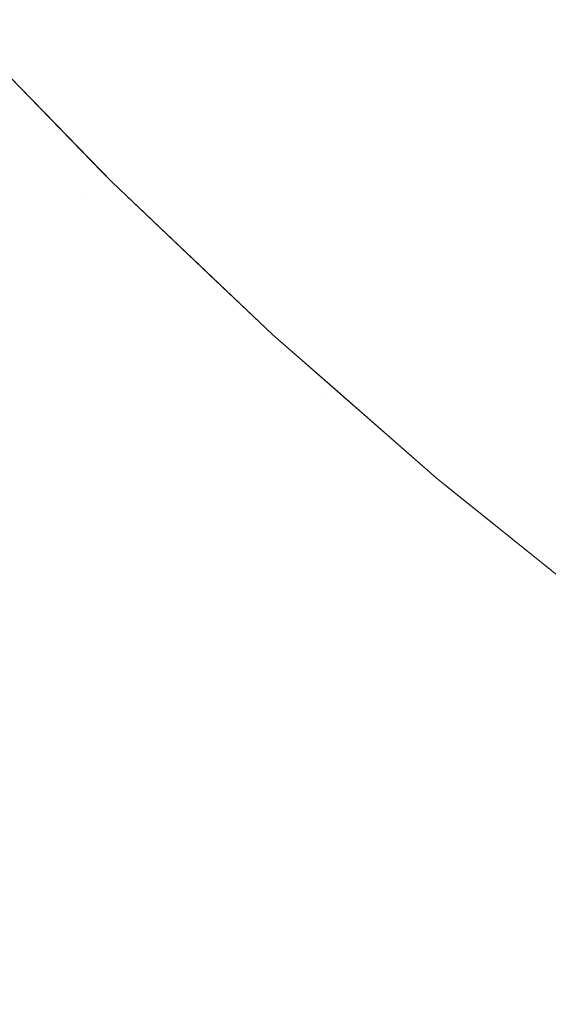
# Model space of a CAD drawing. Header units: centimetres. Extents: x -21.6 to 22.7, y 3.4 to 5.2.
# Tile 107 of 256: x -6.6513 to -6.6344, y 3.7194 to 3.7508. Entities that reach past the tile are written whole.
import ezdxf

# ---------------------------------------------------------------- set-up
doc = ezdxf.new("R2010")
doc.units = ezdxf.units.CM
doc.header["$LTSCALE"] = 2.54
doc.layers.add('Lucido design-1', color=7, linetype='Continuous')

# ---------------------------------------------------------------- blocks, each defined once
blk = doc.blocks.new('Gruppo-4-1')
at = {"color": 7, "linetype": 'Continuous', "lineweight": 9}
blk.add_3dface([(-21.503423, 5.100212, -1872.215514), (-21.503423, 3.500212, -1872.215514), (22.630348, 3.500212, -1872.215514), (22.630348, 5.100212, -1872.215514)], dxfattribs=at)
for points, invisible_edges in [([(-6.648769, 3.754152, -1872.681018), (-6.648287, 3.754817, -1872.678705), (-6.644919, 3.751378, -1872.678705), (-6.645386, 3.750698, -1872.681018)], 15), ([(-6.650961, 3.751131, -1872.694993), (-6.651211, 3.750785, -1872.697318), (-6.654556, 3.754394, -1872.697318), (-6.654297, 3.754732, -1872.694993)], 15), ([(-6.643322, 3.753708, -1872.67184), (-6.642724, 3.754579, -1872.669585), (-6.639319, 3.751293, -1872.669585), (-6.639897, 3.750402, -1872.67184)], 15), ([(-6.654782, 3.7541, -1872.699636), (-6.654556, 3.754394, -1872.697318), (-6.651211, 3.750785, -1872.697318), (-6.65143, 3.750483, -1872.699636)], 15), ([(-6.633956, 3.751119, -1872.662952), (-6.634602, 3.750061, -1872.665138), (-6.63807, 3.753221, -1872.665138), (-6.637399, 3.754256, -1872.662952)], 15), ([(-6.645386, 3.750698, -1872.681018), (-6.645821, 3.750064, -1872.683339), (-6.649218, 3.753533, -1872.683339), (-6.648769, 3.754152, -1872.681018)], 15), ([(-6.639897, 3.750402, -1872.67184), (-6.640443, 3.749559, -1872.674113), (-6.643887, 3.752883, -1872.674113), (-6.643322, 3.753708, -1872.67184)], 15), ([(-6.649633, 3.752961, -1872.685667), (-6.649218, 3.753533, -1872.683339), (-6.645821, 3.750064, -1872.683339), (-6.646222, 3.749479, -1872.685667)], 15), ([(-6.646222, 3.749479, -1872.685667), (-6.646592, 3.74894, -1872.687998), (-6.650014, 3.752435, -1872.687998), (-6.649633, 3.752961, -1872.685667)], 15), ([(-6.63871, 3.752233, -1872.66735), (-6.63807, 3.753221, -1872.665138), (-6.634602, 3.750061, -1872.665138), (-6.635219, 3.749052, -1872.66735)], 15), ([(-6.64442, 3.752107, -1872.676402), (-6.643887, 3.752883, -1872.674113), (-6.640443, 3.749559, -1872.674113), (-6.640957, 3.748765, -1872.676402)], 15), ([(-6.650362, 3.751955, -1872.690331), (-6.650014, 3.752435, -1872.687998), (-6.646592, 3.74894, -1872.687998), (-6.646929, 3.748449, -1872.690331)], 15), ([(-6.640957, 3.748765, -1872.676402), (-6.64144, 3.74802, -1872.678705), (-6.644919, 3.751378, -1872.678705), (-6.64442, 3.752107, -1872.676402)], 15), ([(-6.635219, 3.749052, -1872.66735), (-6.635806, 3.748092, -1872.669585), (-6.639319, 3.751293, -1872.669585), (-6.63871, 3.752233, -1872.66735)], 15), ([(-6.646929, 3.748449, -1872.690331), (-6.647234, 3.748004, -1872.692664), (-6.650678, 3.75152, -1872.692664), (-6.650362, 3.751955, -1872.690331)], 15), ([(-6.650961, 3.751131, -1872.694993), (-6.650678, 3.75152, -1872.692664), (-6.647234, 3.748004, -1872.692664), (-6.647508, 3.747605, -1872.694993)], 15), ([(-6.645386, 3.750698, -1872.681018), (-6.644919, 3.751378, -1872.678705), (-6.64144, 3.74802, -1872.678705), (-6.641891, 3.747324, -1872.681018)], 15), ([(-6.647508, 3.747605, -1872.694993), (-6.647751, 3.747251, -1872.697318), (-6.651211, 3.750785, -1872.697318), (-6.650961, 3.751131, -1872.694993)], 15), ([(-6.639897, 3.750402, -1872.67184), (-6.639319, 3.751293, -1872.669585), (-6.635806, 3.748092, -1872.669585), (-6.636362, 3.747182, -1872.67184)], 15), ([(-6.630408, 3.748071, -1872.662952), (-6.631029, 3.746992, -1872.665138), (-6.634602, 3.750061, -1872.665138), (-6.633956, 3.751119, -1872.662952)], 15), ([(-6.64831, 3.745643, -1872.915514), (-6.652105, 3.749546, -1872.915514), (-6.653338, 3.750815, -1872.715514), (-6.648628, 3.745969, -1872.715514)], 10), ([(-6.648628, 3.745969, -1872.715514), (-6.653338, 3.750815, -1872.715514), (-6.65211, 3.749546, -1872.713294)], 10), ([(-6.65143, 3.750483, -1872.699636), (-6.651211, 3.750785, -1872.697318), (-6.647751, 3.747251, -1872.697318), (-6.647963, 3.746942, -1872.699636)], 15), ([(-6.647963, 3.746942, -1872.699636), (-6.648145, 3.746677, -1872.701944), (-6.651618, 3.750224, -1872.701944), (-6.65143, 3.750483, -1872.699636)], 15), ([(-6.641891, 3.747324, -1872.681018), (-6.642311, 3.746676, -1872.683339), (-6.645821, 3.750064, -1872.683339), (-6.645386, 3.750698, -1872.681018)], 15), ([(-6.651776, 3.750007, -1872.704243), (-6.651618, 3.750224, -1872.701944), (-6.648145, 3.746677, -1872.701944), (-6.648297, 3.746455, -1872.704243)], 15), ([(-6.636362, 3.747182, -1872.67184), (-6.636889, 3.746321, -1872.674113), (-6.640443, 3.749559, -1872.674113), (-6.639897, 3.750402, -1872.67184)], 15), ([(-6.652, 3.749697, -1872.7088), (-6.651903, 3.749832, -1872.706529), (-6.64842, 3.746275, -1872.706529), (-6.648515, 3.746137, -1872.7088)], 15), ([(-6.648297, 3.746455, -1872.704243), (-6.64842, 3.746275, -1872.706529), (-6.651903, 3.749832, -1872.706529), (-6.651776, 3.750007, -1872.704243)], 15), ([(-6.646222, 3.749479, -1872.685667), (-6.645821, 3.750064, -1872.683339), (-6.642311, 3.746676, -1872.683339), (-6.642699, 3.746078, -1872.685667)], 15), ([(-6.635219, 3.749052, -1872.66735), (-6.634602, 3.750061, -1872.665138), (-6.631029, 3.746992, -1872.665138), (-6.631622, 3.745963, -1872.66735)], 15), ([(-6.648744, 3.745803, -1872.921959), (-6.652237, 3.74937, -1872.921959), (-6.652151, 3.749489, -1872.918688), (-6.648661, 3.745925, -1872.918688)], 15), ([(-6.648661, 3.745925, -1872.918688), (-6.652151, 3.749489, -1872.918688), (-6.652105, 3.749546, -1872.915514), (-6.64831, 3.745643, -1872.915514)], 11), ([(-6.65211, 3.749546, -1872.713294), (-6.652069, 3.749602, -1872.711056), (-6.648581, 3.74604, -1872.711056), (-6.648621, 3.745982, -1872.713294)], 15), ([(-6.65211, 3.749546, -1872.713294), (-6.648621, 3.745982, -1872.713294), (-6.648628, 3.745969, -1872.715514)], 11), ([(-6.648515, 3.746137, -1872.7088), (-6.648581, 3.74604, -1872.711056), (-6.652069, 3.749602, -1872.711056), (-6.652, 3.749697, -1872.7088)], 15), ([(-6.642699, 3.746078, -1872.685667), (-6.643055, 3.745527, -1872.687998), (-6.646592, 3.74894, -1872.687998), (-6.646222, 3.749479, -1872.685667)], 15), ([(-6.640957, 3.748765, -1872.676402), (-6.640443, 3.749559, -1872.674113), (-6.636889, 3.746321, -1872.674113), (-6.637384, 3.74551, -1872.676402)], 15), ([(-6.649102, 3.745281, -1872.928788), (-6.652607, 3.74886, -1872.928788), (-6.652387, 3.749163, -1872.925326), (-6.648889, 3.745591, -1872.925326)], 15), ([(-6.648889, 3.745591, -1872.925326), (-6.652387, 3.749163, -1872.925326), (-6.652237, 3.74937, -1872.921959), (-6.648744, 3.745803, -1872.921959)], 15), ([(-6.652745, 3.74867, -1872.930554), (-6.652607, 3.74886, -1872.928788), (-6.649102, 3.745281, -1872.928788), (-6.649236, 3.745086, -1872.930554)], 15), ([(-6.646929, 3.748449, -1872.690331), (-6.646592, 3.74894, -1872.687998), (-6.643055, 3.745527, -1872.687998), (-6.643381, 3.745024, -1872.690331)], 15), ([(-6.631622, 3.745963, -1872.66735), (-6.632186, 3.744983, -1872.669585), (-6.635806, 3.748092, -1872.669585), (-6.635219, 3.749052, -1872.66735)], 15), ([(-6.649236, 3.745086, -1872.930554), (-6.649388, 3.744863, -1872.932342), (-6.652903, 3.748453, -1872.932342), (-6.652745, 3.74867, -1872.930554)], 15), ([(-6.637384, 3.74551, -1872.676402), (-6.637849, 3.744749, -1872.678705), (-6.64144, 3.74802, -1872.678705), (-6.640957, 3.748765, -1872.676402)], 15), ([(-6.653081, 3.748207, -1872.934153), (-6.652903, 3.748453, -1872.932342), (-6.649388, 3.744863, -1872.932342), (-6.649561, 3.744612, -1872.934153)], 15), ([(-6.643381, 3.745024, -1872.690331), (-6.643676, 3.744569, -1872.692664), (-6.647234, 3.748004, -1872.692664), (-6.646929, 3.748449, -1872.690331)], 15), ([(-6.653503, 3.747626, -1872.937837), (-6.653281, 3.747932, -1872.935985), (-6.649754, 3.74433, -1872.935985), (-6.649969, 3.744017, -1872.937837)], 15), ([(-6.649561, 3.744612, -1872.934153), (-6.649754, 3.74433, -1872.935985), (-6.653281, 3.747932, -1872.935985), (-6.653081, 3.748207, -1872.934153)], 15), ([(-6.647508, 3.747605, -1872.694993), (-6.647234, 3.748004, -1872.692664), (-6.643676, 3.744569, -1872.692664), (-6.64394, 3.744161, -1872.694993)], 15), ([(-6.641891, 3.747324, -1872.681018), (-6.64144, 3.74802, -1872.678705), (-6.637849, 3.744749, -1872.678705), (-6.638284, 3.744037, -1872.681018)], 15), ([(-6.636362, 3.747182, -1872.67184), (-6.635806, 3.748092, -1872.669585), (-6.632186, 3.744983, -1872.669585), (-6.63272, 3.744054, -1872.67184)], 15), ([(-6.649969, 3.744017, -1872.937837), (-6.650206, 3.743672, -1872.939711), (-6.653748, 3.747288, -1872.939711), (-6.653503, 3.747626, -1872.937837)], 15), ([(-6.64394, 3.744161, -1872.694993), (-6.644175, 3.743799, -1872.697318), (-6.647751, 3.747251, -1872.697318), (-6.647508, 3.747605, -1872.694993)], 15), ([(-6.654016, 3.746918, -1872.941603), (-6.653748, 3.747288, -1872.939711), (-6.650206, 3.743672, -1872.939711), (-6.650466, 3.743292, -1872.941603)], 15), ([(-6.638284, 3.744037, -1872.681018), (-6.638688, 3.743376, -1872.683339), (-6.642311, 3.746676, -1872.683339), (-6.641891, 3.747324, -1872.681018)], 15), ([(-6.647963, 3.746942, -1872.699636), (-6.647751, 3.747251, -1872.697318), (-6.644175, 3.743799, -1872.697318), (-6.64438, 3.743483, -1872.699636)], 15), ([(-6.63272, 3.744054, -1872.67184), (-6.633226, 3.743175, -1872.674113), (-6.636889, 3.746321, -1872.674113), (-6.636362, 3.747182, -1872.67184)], 15), ([(-6.650466, 3.743292, -1872.941603), (-6.65075, 3.742878, -1872.943514), (-6.65431, 3.746513, -1872.943514), (-6.654016, 3.746918, -1872.941603)], 15), ([(-6.648297, 3.746455, -1872.704243), (-6.648145, 3.746677, -1872.701944), (-6.644555, 3.743212, -1872.701944), (-6.644702, 3.742985, -1872.704243)], 15), ([(-6.64438, 3.743483, -1872.699636), (-6.644555, 3.743212, -1872.701944), (-6.648145, 3.746677, -1872.701944), (-6.647963, 3.746942, -1872.699636)], 15), ([(-6.642699, 3.746078, -1872.685667), (-6.642311, 3.746676, -1872.683339), (-6.638688, 3.743376, -1872.683339), (-6.639062, 3.742764, -1872.685667)], 15), ([(-6.654629, 3.746074, -1872.945443), (-6.65431, 3.746513, -1872.943514), (-6.65075, 3.742878, -1872.943514), (-6.651059, 3.742428, -1872.945443)], 15), ([(-6.644702, 3.742985, -1872.704243), (-6.644821, 3.742802, -1872.706529), (-6.64842, 3.746275, -1872.706529), (-6.648297, 3.746455, -1872.704243)], 15), ([(-6.651059, 3.742428, -1872.945443), (-6.651393, 3.741941, -1872.947388), (-6.654974, 3.745597, -1872.947388), (-6.654629, 3.746074, -1872.945443)], 15), ([(-6.648621, 3.745982, -1872.713294), (-6.648581, 3.74604, -1872.711056), (-6.644977, 3.742561, -1872.711056), (-6.645015, 3.742502, -1872.713294)], 15), ([(-6.644913, 3.742661, -1872.7088), (-6.644977, 3.742561, -1872.711056), (-6.648581, 3.74604, -1872.711056), (-6.648515, 3.746137, -1872.7088)], 15), ([(-6.648515, 3.746137, -1872.7088), (-6.64842, 3.746275, -1872.706529), (-6.644821, 3.742802, -1872.706529), (-6.644913, 3.742661, -1872.7088)], 15), ([(-6.639062, 3.742764, -1872.685667), (-6.639406, 3.742202, -1872.687998), (-6.643055, 3.745527, -1872.687998), (-6.642699, 3.746078, -1872.685667)], 15), ([(-6.637384, 3.74551, -1872.676402), (-6.636889, 3.746321, -1872.674113), (-6.633226, 3.743175, -1872.674113), (-6.633703, 3.742348, -1872.676402)], 15), ([(-6.648744, 3.745803, -1872.921959), (-6.645134, 3.742319, -1872.921959), (-6.645275, 3.742102, -1872.925326), (-6.648889, 3.745591, -1872.925326)], 15), ([(-6.648661, 3.745925, -1872.918688), (-6.645054, 3.742443, -1872.918688), (-6.645134, 3.742319, -1872.921959), (-6.648744, 3.745803, -1872.921959)], 15), ([(-6.645054, 3.742443, -1872.918688), (-6.648661, 3.745925, -1872.918688), (-6.64831, 3.745643, -1872.915514)], 11), ([(-6.64831, 3.745643, -1872.715514), (-6.648628, 3.745969, -1872.715514), (-6.648621, 3.745982, -1872.713294)], 10), ([(-6.648628, 3.745969, -1872.715514), (-6.64831, 3.745643, -1872.715514), (-6.64831, 3.745643, -1872.915514)], 10), ([(-6.64831, 3.745643, -1872.715514), (-6.648621, 3.745982, -1872.713294), (-6.645015, 3.742502, -1872.713294)], 11), ([(-6.649102, 3.745281, -1872.928788), (-6.648889, 3.745591, -1872.925326), (-6.645275, 3.742102, -1872.925326), (-6.645369, 3.741957, -1872.927046)], 15), ([(-6.64831, 3.745643, -1872.915514), (-6.645005, 3.742506, -1872.915514), (-6.645054, 3.742443, -1872.918688)], 10), ([(-6.645005, 3.742506, -1872.915514), (-6.64831, 3.745643, -1872.915514), (-6.64831, 3.745643, -1872.715514), (-6.643185, 3.740779, -1872.715514)], 10), ([(-6.645015, 3.742502, -1872.713294), (-6.643185, 3.740779, -1872.715514), (-6.64831, 3.745643, -1872.715514)], 9), ([(-6.643381, 3.745024, -1872.690331), (-6.643055, 3.745527, -1872.687998), (-6.639406, 3.742202, -1872.687998), (-6.63972, 3.741689, -1872.690331)], 15), ([(-6.633703, 3.742348, -1872.676402), (-6.63415, 3.741571, -1872.678705), (-6.637849, 3.744749, -1872.678705), (-6.637384, 3.74551, -1872.676402)], 15), ([(-6.645609, 3.741586, -1872.930554), (-6.645757, 3.741358, -1872.932342), (-6.649388, 3.744863, -1872.932342), (-6.649236, 3.745086, -1872.930554)], 15), ([(-6.649236, 3.745086, -1872.930554), (-6.649102, 3.745281, -1872.928788), (-6.64548, 3.741785, -1872.928788), (-6.645609, 3.741586, -1872.930554)], 15), ([(-6.645369, 3.741957, -1872.927046), (-6.64548, 3.741785, -1872.928788), (-6.649102, 3.745281, -1872.928788)], 11), ([(-6.649561, 3.744612, -1872.934153), (-6.649388, 3.744863, -1872.932342), (-6.645757, 3.741358, -1872.932342), (-6.645923, 3.741101, -1872.934153)], 15), ([(-6.63972, 3.741689, -1872.690331), (-6.640004, 3.741224, -1872.692664), (-6.643676, 3.744569, -1872.692664), (-6.643381, 3.745024, -1872.690331)], 15), ([(-6.645923, 3.741101, -1872.934153), (-6.64611, 3.740813, -1872.935985), (-6.649754, 3.74433, -1872.935985), (-6.649561, 3.744612, -1872.934153)], 15), ([(-6.64394, 3.744161, -1872.694993), (-6.643676, 3.744569, -1872.692664), (-6.640004, 3.741224, -1872.692664), (-6.640259, 3.740807, -1872.694993)], 15), ([(-6.638284, 3.744037, -1872.681018), (-6.637849, 3.744749, -1872.678705), (-6.63415, 3.741571, -1872.678705), (-6.634567, 3.740845, -1872.681018)], 15), ([(-6.649969, 3.744017, -1872.937837), (-6.649754, 3.74433, -1872.935985), (-6.64611, 3.740813, -1872.935985), (-6.646318, 3.740493, -1872.937837)], 15), ([(-6.640259, 3.740807, -1872.694993), (-6.640485, 3.740437, -1872.697318), (-6.644175, 3.743799, -1872.697318), (-6.64394, 3.744161, -1872.694993)], 15), ([(-6.646318, 3.740493, -1872.937837), (-6.646546, 3.740139, -1872.939711), (-6.650206, 3.743672, -1872.939711), (-6.649969, 3.744017, -1872.937837)], 15), ([(-6.634567, 3.740845, -1872.681018), (-6.634956, 3.740171, -1872.683339), (-6.638688, 3.743376, -1872.683339), (-6.638284, 3.744037, -1872.681018)], 15), ([(-6.650466, 3.743292, -1872.941603), (-6.650206, 3.743672, -1872.939711), (-6.646546, 3.740139, -1872.939711), (-6.646798, 3.739752, -1872.941603)], 15), ([(-6.64438, 3.743483, -1872.699636), (-6.644175, 3.743799, -1872.697318), (-6.640485, 3.740437, -1872.697318), (-6.640682, 3.740114, -1872.699636)], 15), ([(-6.646798, 3.739752, -1872.941603), (-6.647072, 3.739328, -1872.943514), (-6.65075, 3.742878, -1872.943514), (-6.650466, 3.743292, -1872.941603)], 15), ([(-6.644702, 3.742985, -1872.704243), (-6.644555, 3.743212, -1872.701944), (-6.640851, 3.739837, -1872.701944), (-6.640993, 3.739606, -1872.704243)], 15), ([(-6.640682, 3.740114, -1872.699636), (-6.640851, 3.739837, -1872.701944), (-6.644555, 3.743212, -1872.701944), (-6.64438, 3.743483, -1872.699636)], 15), ([(-6.639062, 3.742764, -1872.685667), (-6.638688, 3.743376, -1872.683339), (-6.634956, 3.740171, -1872.683339), (-6.635315, 3.739546, -1872.685667)], 15), ([(-6.651059, 3.742428, -1872.945443), (-6.65075, 3.742878, -1872.943514), (-6.647072, 3.739328, -1872.943514), (-6.64737, 3.738868, -1872.945443)], 15), ([(-6.640993, 3.739606, -1872.704243), (-6.641108, 3.739418, -1872.706529), (-6.644821, 3.742802, -1872.706529), (-6.644702, 3.742985, -1872.704243)], 15), ([(-6.645015, 3.742502, -1872.713294), (-6.644977, 3.742561, -1872.711056), (-6.641258, 3.739172, -1872.711056), (-6.641295, 3.739112, -1872.713294)], 15), ([(-6.641196, 3.739274, -1872.7088), (-6.641258, 3.739172, -1872.711056), (-6.644977, 3.742561, -1872.711056), (-6.644913, 3.742661, -1872.7088)], 15), ([(-6.644913, 3.742661, -1872.7088), (-6.644821, 3.742802, -1872.706529), (-6.641108, 3.739418, -1872.706529), (-6.641196, 3.739274, -1872.7088)], 15), ([(-6.635315, 3.739546, -1872.685667), (-6.635646, 3.738972, -1872.687998), (-6.639406, 3.742202, -1872.687998), (-6.639062, 3.742764, -1872.685667)], 15), ([(-6.64737, 3.738868, -1872.945443), (-6.647693, 3.738369, -1872.947388), (-6.651393, 3.741941, -1872.947388), (-6.651059, 3.742428, -1872.945443)], 15), ([(-6.641544, 3.738704, -1872.925326), (-6.645275, 3.742102, -1872.925326), (-6.645134, 3.742319, -1872.921959), (-6.641409, 3.738925, -1872.921959)], 15), ([(-6.641409, 3.738925, -1872.921959), (-6.645134, 3.742319, -1872.921959), (-6.645054, 3.742443, -1872.918688), (-6.641332, 3.739052, -1872.918688)], 15), ([(-6.645054, 3.742443, -1872.918688), (-6.645005, 3.742506, -1872.915514), (-6.643185, 3.740779, -1872.915514)], 9), ([(-6.643185, 3.740779, -1872.915514), (-6.641332, 3.739052, -1872.918688), (-6.645054, 3.742443, -1872.918688)], 11), ([(-6.643185, 3.740779, -1872.715514), (-6.645015, 3.742502, -1872.713294), (-6.641295, 3.739112, -1872.713294)], 11), ([(-6.643185, 3.740779, -1872.715514), (-6.643185, 3.740779, -1872.915514), (-6.645005, 3.742506, -1872.915514)], 9), ([(-6.651754, 3.741415, -1872.949348), (-6.651393, 3.741941, -1872.947388), (-6.647693, 3.738369, -1872.947388), (-6.648042, 3.737832, -1872.949348)], 15), ([(-6.641635, 3.738555, -1872.927046), (-6.641743, 3.738379, -1872.928788), (-6.64548, 3.741785, -1872.928788), (-6.645369, 3.741957, -1872.927046)], 15), ([(-6.645369, 3.741957, -1872.927046), (-6.645275, 3.742102, -1872.925326), (-6.641544, 3.738704, -1872.925326), (-6.641635, 3.738555, -1872.927046)], 15), ([(-6.63972, 3.741689, -1872.690331), (-6.639406, 3.742202, -1872.687998), (-6.635646, 3.738972, -1872.687998), (-6.635947, 3.738449, -1872.690331)], 15), ([(-6.645609, 3.741586, -1872.930554), (-6.64548, 3.741785, -1872.928788), (-6.641743, 3.738379, -1872.928788), (-6.641867, 3.738176, -1872.930554)], 15), ([(-6.635947, 3.738449, -1872.690331), (-6.63622, 3.737974, -1872.692664), (-6.640004, 3.741224, -1872.692664), (-6.63972, 3.741689, -1872.690331)], 15), ([(-6.648042, 3.737832, -1872.949348), (-6.648417, 3.737253, -1872.951323), (-6.652142, 3.740849, -1872.951323), (-6.651754, 3.741415, -1872.949348)], 15), ([(-6.645923, 3.741101, -1872.934153), (-6.645757, 3.741358, -1872.932342), (-6.642009, 3.737943, -1872.932342), (-6.64217, 3.737681, -1872.934153)], 15), ([(-6.641867, 3.738176, -1872.930554), (-6.642009, 3.737943, -1872.932342), (-6.645757, 3.741358, -1872.932342), (-6.645609, 3.741586, -1872.930554)], 15), ([(-6.634567, 3.740845, -1872.681018), (-6.63415, 3.741571, -1872.678705), (-6.630343, 3.738494, -1872.678705), (-6.630743, 3.737755, -1872.681018)], 15), ([(-6.64217, 3.737681, -1872.934153), (-6.64235, 3.737386, -1872.935985), (-6.64611, 3.740813, -1872.935985), (-6.645923, 3.741101, -1872.934153)], 15), ([(-6.640259, 3.740807, -1872.694993), (-6.640004, 3.741224, -1872.692664), (-6.63622, 3.737974, -1872.692664), (-6.636465, 3.737549, -1872.694993)], 15), ([(-6.652559, 3.740242, -1872.953311), (-6.652142, 3.740849, -1872.951323), (-6.648417, 3.737253, -1872.951323), (-6.648819, 3.736633, -1872.953311)], 15), ([(-6.646318, 3.740493, -1872.937837), (-6.64611, 3.740813, -1872.935985), (-6.64235, 3.737386, -1872.935985), (-6.64255, 3.737059, -1872.937837)], 15), ([(-6.641332, 3.739052, -1872.918688), (-6.643185, 3.740779, -1872.915514), (-6.637976, 3.73622, -1872.915514)], 9), ([(-6.643185, 3.740779, -1872.915514), (-6.643185, 3.740779, -1872.715514), (-6.641286, 3.739117, -1872.715514)], 9), ([(-6.641286, 3.739117, -1872.715514), (-6.637976, 3.73622, -1872.715514), (-6.637976, 3.73622, -1872.915514), (-6.643185, 3.740779, -1872.915514)], 10), ([(-6.641295, 3.739112, -1872.713294), (-6.641286, 3.739117, -1872.715514), (-6.643185, 3.740779, -1872.715514)], 9), ([(-6.636465, 3.737549, -1872.694993), (-6.636682, 3.737172, -1872.697318), (-6.640485, 3.740437, -1872.697318), (-6.640259, 3.740807, -1872.694993)], 15), ([(-6.630743, 3.737755, -1872.681018), (-6.631115, 3.737067, -1872.683339), (-6.634956, 3.740171, -1872.683339), (-6.634567, 3.740845, -1872.681018)], 15), ([(-6.64255, 3.737059, -1872.937837), (-6.64277, 3.736698, -1872.939711), (-6.646546, 3.740139, -1872.939711), (-6.646318, 3.740493, -1872.937837)], 15), ([(-6.640682, 3.740114, -1872.699636), (-6.640485, 3.740437, -1872.697318), (-6.636682, 3.737172, -1872.697318), (-6.636872, 3.736842, -1872.699636)], 15), ([(-6.648819, 3.736633, -1872.953311), (-6.649249, 3.735969, -1872.955309), (-6.653004, 3.739593, -1872.955309), (-6.652559, 3.740242, -1872.953311)], 15), ([(-6.646798, 3.739752, -1872.941603), (-6.646546, 3.740139, -1872.939711), (-6.64277, 3.736698, -1872.939711), (-6.643012, 3.736302, -1872.941603)], 15), ([(-6.636872, 3.736842, -1872.699636), (-6.637035, 3.73656, -1872.701944), (-6.640851, 3.739837, -1872.701944), (-6.640682, 3.740114, -1872.699636)], 15), ([(-6.635315, 3.739546, -1872.685667), (-6.634956, 3.740171, -1872.683339), (-6.631115, 3.737067, -1872.683339), (-6.63146, 3.73643, -1872.685667)], 15), ([(-6.643012, 3.736302, -1872.941603), (-6.643277, 3.73587, -1872.943514), (-6.647072, 3.739328, -1872.943514), (-6.646798, 3.739752, -1872.941603)], 15), ([(-6.640993, 3.739606, -1872.704243), (-6.640851, 3.739837, -1872.701944), (-6.637035, 3.73656, -1872.701944), (-6.637171, 3.736323, -1872.704243)], 15), ([(-6.653479, 3.738901, -1872.957318), (-6.653004, 3.739593, -1872.955309), (-6.649249, 3.735969, -1872.955309), (-6.649707, 3.735261, -1872.957318)], 15), ([(-6.637171, 3.736323, -1872.704243), (-6.637281, 3.736132, -1872.706529), (-6.641108, 3.739418, -1872.706529), (-6.640993, 3.739606, -1872.704243)], 15), ([(-6.63146, 3.73643, -1872.685667), (-6.631776, 3.735845, -1872.687998), (-6.635646, 3.738972, -1872.687998), (-6.635315, 3.739546, -1872.685667)], 15), ([(-6.64737, 3.738868, -1872.945443), (-6.647072, 3.739328, -1872.943514), (-6.643277, 3.73587, -1872.943514), (-6.643564, 3.7354, -1872.945443)], 15), ([(-6.641295, 3.739112, -1872.713294), (-6.641258, 3.739172, -1872.711056), (-6.637425, 3.735881, -1872.711056), (-6.637461, 3.735819, -1872.713294)], 15), ([(-6.637976, 3.73622, -1872.715514), (-6.641286, 3.739117, -1872.715514), (-6.641295, 3.739112, -1872.713294)], 10), ([(-6.641295, 3.739112, -1872.713294), (-6.637461, 3.735819, -1872.713294), (-6.637976, 3.73622, -1872.715514)], 11), ([(-6.637366, 3.735985, -1872.7088), (-6.637425, 3.735881, -1872.711056), (-6.641258, 3.739172, -1872.711056), (-6.641196, 3.739274, -1872.7088)], 15), ([(-6.641196, 3.739274, -1872.7088), (-6.641108, 3.739418, -1872.706529), (-6.637281, 3.736132, -1872.706529), (-6.637366, 3.735985, -1872.7088)], 15), ([(-6.649707, 3.735261, -1872.957318), (-6.650196, 3.734508, -1872.959334), (-6.653984, 3.738164, -1872.959334), (-6.653479, 3.738901, -1872.957318)], 15), ([(-6.643564, 3.7354, -1872.945443), (-6.643875, 3.734891, -1872.947388), (-6.647693, 3.738369, -1872.947388), (-6.64737, 3.738868, -1872.945443)], 15), ([(-6.641544, 3.738704, -1872.925326), (-6.641409, 3.738925, -1872.921959), (-6.637571, 3.735628, -1872.921959), (-6.637629, 3.735528, -1872.923631)], 15), ([(-6.641332, 3.739052, -1872.918688), (-6.637496, 3.735758, -1872.918688), (-6.637571, 3.735628, -1872.921959), (-6.641409, 3.738925, -1872.921959)], 15), ([(-6.637976, 3.73622, -1872.915514), (-6.637496, 3.735758, -1872.918688), (-6.641332, 3.739052, -1872.918688)], 11), ([(-6.635947, 3.738449, -1872.690331), (-6.635646, 3.738972, -1872.687998), (-6.631776, 3.735845, -1872.687998), (-6.632065, 3.735311, -1872.690331)], 15), ([(-6.637788, 3.735251, -1872.927046), (-6.637891, 3.735072, -1872.928788), (-6.641743, 3.738379, -1872.928788), (-6.641635, 3.738555, -1872.927046)], 15), ([(-6.641635, 3.738555, -1872.927046), (-6.641544, 3.738704, -1872.925326), (-6.637701, 3.735402, -1872.925326), (-6.637788, 3.735251, -1872.927046)], 15), ([(-6.637629, 3.735528, -1872.923631), (-6.637701, 3.735402, -1872.925326), (-6.641544, 3.738704, -1872.925326)], 11), ([(-6.648042, 3.737832, -1872.949348), (-6.647693, 3.738369, -1872.947388), (-6.643875, 3.734891, -1872.947388), (-6.644211, 3.734341, -1872.949348)], 15), ([(-6.638011, 3.734864, -1872.930554), (-6.638147, 3.734627, -1872.932342), (-6.642009, 3.737943, -1872.932342), (-6.641867, 3.738176, -1872.930554)], 15), ([(-6.641867, 3.738176, -1872.930554), (-6.641743, 3.738379, -1872.928788), (-6.637891, 3.735072, -1872.928788), (-6.638011, 3.734864, -1872.930554)], 15), ([(-6.632065, 3.735311, -1872.690331), (-6.632327, 3.734828, -1872.692664), (-6.63622, 3.737974, -1872.692664), (-6.635947, 3.738449, -1872.690331)], 15), ([(-6.654521, 3.737382, -1872.961357), (-6.653984, 3.738164, -1872.959334), (-6.650196, 3.734508, -1872.959334), (-6.650714, 3.733708, -1872.961357)], 15), ([(-6.64217, 3.737681, -1872.934153), (-6.642009, 3.737943, -1872.932342), (-6.638147, 3.734627, -1872.932342), (-6.638302, 3.734359, -1872.934153)], 15), ([(-6.636465, 3.737549, -1872.694993), (-6.63622, 3.737974, -1872.692664), (-6.632327, 3.734828, -1872.692664), (-6.632562, 3.734394, -1872.694993)], 15), ([(-6.644211, 3.734341, -1872.949348), (-6.644572, 3.73375, -1872.951323), (-6.648417, 3.737253, -1872.951323), (-6.648042, 3.737832, -1872.949348)], 15), ([(-6.638302, 3.734359, -1872.934153), (-6.638475, 3.734058, -1872.935985), (-6.64235, 3.737386, -1872.935985), (-6.64217, 3.737681, -1872.934153)], 15), ([(-6.632562, 3.734394, -1872.694993), (-6.63277, 3.73401, -1872.697318), (-6.636682, 3.737172, -1872.697318), (-6.636465, 3.737549, -1872.694993)], 15), ([(-6.650714, 3.733708, -1872.961357), (-6.651264, 3.73286, -1872.963384), (-6.65509, 3.736553, -1872.963384), (-6.654521, 3.737382, -1872.961357)], 15), ([(-6.648819, 3.736633, -1872.953311), (-6.648417, 3.737253, -1872.951323), (-6.644572, 3.73375, -1872.951323), (-6.64496, 3.733116, -1872.953311)], 15), ([(-6.64255, 3.737059, -1872.937837), (-6.64235, 3.737386, -1872.935985), (-6.638475, 3.734058, -1872.935985), (-6.638667, 3.733725, -1872.937837)], 15), ([(-6.638667, 3.733725, -1872.937837), (-6.638879, 3.733356, -1872.939711), (-6.64277, 3.736698, -1872.939711), (-6.64255, 3.737059, -1872.937837)], 15), ([(-6.636872, 3.736842, -1872.699636), (-6.636682, 3.737172, -1872.697318), (-6.63277, 3.73401, -1872.697318), (-6.632951, 3.733674, -1872.699636)], 15), ([(-6.64496, 3.733116, -1872.953311), (-6.645374, 3.732439, -1872.955309), (-6.649249, 3.735969, -1872.955309), (-6.648819, 3.736633, -1872.953311)], 15), ([(-6.643012, 3.736302, -1872.941603), (-6.64277, 3.736698, -1872.939711), (-6.638879, 3.733356, -1872.939711), (-6.639111, 3.732952, -1872.941603)], 15), ([(-6.632951, 3.733674, -1872.699636), (-6.633107, 3.733386, -1872.701944), (-6.637035, 3.73656, -1872.701944), (-6.636872, 3.736842, -1872.699636)], 15), ([(-6.639111, 3.732952, -1872.941603), (-6.639365, 3.732511, -1872.943514), (-6.643277, 3.73587, -1872.943514), (-6.643012, 3.736302, -1872.941603)], 15), ([(-6.633238, 3.733144, -1872.704243), (-6.633343, 3.732949, -1872.706529), (-6.637281, 3.736132, -1872.706529), (-6.637171, 3.736323, -1872.704243)], 15), ([(-6.637171, 3.736323, -1872.704243), (-6.637035, 3.73656, -1872.701944), (-6.633107, 3.733386, -1872.701944), (-6.633238, 3.733144, -1872.704243)], 15), ([(-6.649707, 3.735261, -1872.957318), (-6.649249, 3.735969, -1872.955309), (-6.645374, 3.732439, -1872.955309), (-6.645816, 3.731715, -1872.957318)], 15), ([(-6.637976, 3.73622, -1872.915514), (-6.637465, 3.735808, -1872.915514), (-6.637496, 3.735758, -1872.918688)], 10), ([(-6.632692, 3.731961, -1872.915514), (-6.637465, 3.735808, -1872.915514), (-6.637976, 3.73622, -1872.715514), (-6.633515, 3.732625, -1872.715514)], 10), ([(-6.637465, 3.735808, -1872.915514), (-6.637976, 3.73622, -1872.915514), (-6.637976, 3.73622, -1872.715514)], 10), ([(-6.633516, 3.732631, -1872.713294), (-6.633515, 3.732625, -1872.715514), (-6.637976, 3.73622, -1872.715514), (-6.637461, 3.735819, -1872.713294)], 13), ([(-6.633424, 3.7328, -1872.7088), (-6.633482, 3.732694, -1872.711056), (-6.637425, 3.735881, -1872.711056), (-6.637366, 3.735985, -1872.7088)], 15), ([(-6.637366, 3.735985, -1872.7088), (-6.637281, 3.736132, -1872.706529), (-6.633343, 3.732949, -1872.706529), (-6.633424, 3.7328, -1872.7088)], 15), ([(-6.643564, 3.7354, -1872.945443), (-6.643277, 3.73587, -1872.943514), (-6.639365, 3.732511, -1872.943514), (-6.639642, 3.732031, -1872.945443)], 15), ([(-6.637571, 3.735628, -1872.921959), (-6.637496, 3.735758, -1872.918688), (-6.63355, 3.732568, -1872.918688), (-6.633579, 3.732514, -1872.920311)], 15), ([(-6.63355, 3.732568, -1872.918688), (-6.637496, 3.735758, -1872.918688), (-6.637465, 3.735808, -1872.915514), (-6.632692, 3.731961, -1872.915514)], 11), ([(-6.637461, 3.735819, -1872.713294), (-6.637425, 3.735881, -1872.711056), (-6.633482, 3.732694, -1872.711056), (-6.633516, 3.732631, -1872.713294)], 15), ([(-6.639642, 3.732031, -1872.945443), (-6.639941, 3.731512, -1872.947388), (-6.643875, 3.734891, -1872.947388), (-6.643564, 3.7354, -1872.945443)], 15), ([(-6.637788, 3.735251, -1872.927046), (-6.637701, 3.735402, -1872.925326), (-6.633746, 3.732206, -1872.925326), (-6.633829, 3.732051, -1872.927046)], 15), ([(-6.633676, 3.732334, -1872.923631), (-6.633746, 3.732206, -1872.925326), (-6.637701, 3.735402, -1872.925326), (-6.637629, 3.735528, -1872.923631)], 15), ([(-6.637629, 3.735528, -1872.923631), (-6.637571, 3.735628, -1872.921959), (-6.633621, 3.732436, -1872.921959), (-6.633676, 3.732334, -1872.923631)], 15), ([(-6.633579, 3.732514, -1872.920311), (-6.633621, 3.732436, -1872.921959), (-6.637571, 3.735628, -1872.921959)], 11), ([(-6.645816, 3.731715, -1872.957318), (-6.646286, 3.730946, -1872.959334), (-6.650196, 3.734508, -1872.959334), (-6.649707, 3.735261, -1872.957318)], 15), ([(-6.638011, 3.734864, -1872.930554), (-6.637891, 3.735072, -1872.928788), (-6.633928, 3.731869, -1872.928788), (-6.634043, 3.731657, -1872.930554)], 15), ([(-6.633829, 3.732051, -1872.927046), (-6.633928, 3.731869, -1872.928788), (-6.637891, 3.735072, -1872.928788), (-6.637788, 3.735251, -1872.927046)], 15), ([(-6.644211, 3.734341, -1872.949348), (-6.643875, 3.734891, -1872.947388), (-6.639941, 3.731512, -1872.947388), (-6.640264, 3.730951, -1872.949348)], 15), ([(-6.634043, 3.731657, -1872.930554), (-6.634174, 3.731415, -1872.932342), (-6.638147, 3.734627, -1872.932342), (-6.638011, 3.734864, -1872.930554)], 15), ([(-6.650714, 3.733708, -1872.961357), (-6.650196, 3.734508, -1872.959334), (-6.646286, 3.730946, -1872.959334), (-6.646786, 3.730128, -1872.961357)], 15), ([(-6.638302, 3.734359, -1872.934153), (-6.638147, 3.734627, -1872.932342), (-6.634174, 3.731415, -1872.932342), (-6.634322, 3.731142, -1872.934153)], 15), ([(-6.640264, 3.730951, -1872.949348), (-6.640611, 3.730348, -1872.951323), (-6.644572, 3.73375, -1872.951323), (-6.644211, 3.734341, -1872.949348)], 15), ([(-6.634322, 3.731142, -1872.934153), (-6.634487, 3.730836, -1872.935985), (-6.638475, 3.734058, -1872.935985), (-6.638302, 3.734359, -1872.934153)], 15), ([(-6.638667, 3.733725, -1872.937837), (-6.638475, 3.734058, -1872.935985), (-6.634487, 3.730836, -1872.935985), (-6.634671, 3.730496, -1872.937837)], 15), ([(-6.646786, 3.730128, -1872.961357), (-6.647315, 3.729262, -1872.963384), (-6.651264, 3.73286, -1872.963384), (-6.650714, 3.733708, -1872.961357)], 15), ([(-6.64496, 3.733116, -1872.953311), (-6.644572, 3.73375, -1872.951323), (-6.640611, 3.730348, -1872.951323), (-6.640983, 3.729701, -1872.953311)], 15), ([(-6.634671, 3.730496, -1872.937837), (-6.634874, 3.73012, -1872.939711), (-6.638879, 3.733356, -1872.939711), (-6.638667, 3.733725, -1872.937837)], 15), ([(-6.639111, 3.732952, -1872.941603), (-6.638879, 3.733356, -1872.939711), (-6.634874, 3.73012, -1872.939711), (-6.635097, 3.729708, -1872.941603)], 15), ([(-6.651845, 3.731963, -1872.965413), (-6.651264, 3.73286, -1872.963384), (-6.647315, 3.729262, -1872.963384), (-6.647875, 3.728346, -1872.965413)], 15), ([(-6.640983, 3.729701, -1872.953311), (-6.641381, 3.729009, -1872.955309), (-6.645374, 3.732439, -1872.955309), (-6.64496, 3.733116, -1872.953311)], 15), ([(-6.635097, 3.729708, -1872.941603), (-6.635341, 3.729258, -1872.943514), (-6.639365, 3.732511, -1872.943514), (-6.639111, 3.732952, -1872.941603)], 15), ([(-6.645816, 3.731715, -1872.957318), (-6.645374, 3.732439, -1872.955309), (-6.641381, 3.729009, -1872.955309), (-6.641806, 3.728272, -1872.957318)], 15), ([(-6.639642, 3.732031, -1872.945443), (-6.639365, 3.732511, -1872.943514), (-6.635341, 3.729258, -1872.943514), (-6.635606, 3.728769, -1872.945443)], 15), ([(-6.647875, 3.728346, -1872.965413), (-6.648467, 3.727379, -1872.967443), (-6.652458, 3.731016, -1872.967443), (-6.651845, 3.731963, -1872.965413)], 15), ([(-6.635606, 3.728769, -1872.945443), (-6.635892, 3.72824, -1872.947388), (-6.639941, 3.731512, -1872.947388), (-6.639642, 3.732031, -1872.945443)], 15), ([(-6.641806, 3.728272, -1872.957318), (-6.642258, 3.727486, -1872.959334), (-6.646286, 3.730946, -1872.959334), (-6.645816, 3.731715, -1872.957318)], 15), ([(-6.640264, 3.730951, -1872.949348), (-6.639941, 3.731512, -1872.947388), (-6.635892, 3.72824, -1872.947388), (-6.636202, 3.727668, -1872.949348)], 15), ([(-6.653105, 3.730018, -1872.96947), (-6.652458, 3.731016, -1872.967443), (-6.648467, 3.727379, -1872.967443), (-6.64909, 3.72636, -1872.96947)], 15), ([(-6.636202, 3.727668, -1872.949348), (-6.636534, 3.727053, -1872.951323), (-6.640611, 3.730348, -1872.951323), (-6.640264, 3.730951, -1872.949348)], 15), ([(-6.630231, 3.728038, -1872.934153), (-6.63039, 3.727726, -1872.935985), (-6.634487, 3.730836, -1872.935985), (-6.634322, 3.731142, -1872.934153)], 15), ([(-6.646786, 3.730128, -1872.961357), (-6.646286, 3.730946, -1872.959334), (-6.642258, 3.727486, -1872.959334), (-6.642738, 3.726652, -1872.961357)], 15), ([(-6.634671, 3.730496, -1872.937837), (-6.634487, 3.730836, -1872.935985), (-6.63039, 3.727726, -1872.935985), (-6.630566, 3.72738, -1872.937837)], 15), ([(-6.640983, 3.729701, -1872.953311), (-6.640611, 3.730348, -1872.951323), (-6.636534, 3.727053, -1872.951323), (-6.636891, 3.726394, -1872.953311)], 15), ([(-6.630566, 3.72738, -1872.937837), (-6.63076, 3.726997, -1872.939711), (-6.634874, 3.73012, -1872.939711), (-6.634671, 3.730496, -1872.937837)], 15), ([(-6.64909, 3.72636, -1872.96947), (-6.649745, 3.725287, -1872.971493), (-6.653785, 3.728968, -1872.971493), (-6.653105, 3.730018, -1872.96947)], 15), ([(-6.642738, 3.726652, -1872.961357), (-6.643247, 3.725768, -1872.963384), (-6.647315, 3.729262, -1872.963384), (-6.646786, 3.730128, -1872.961357)], 15), ([(-6.635097, 3.729708, -1872.941603), (-6.634874, 3.73012, -1872.939711), (-6.63076, 3.726997, -1872.939711), (-6.630973, 3.726578, -1872.941603)], 15), ([(-6.636891, 3.726394, -1872.953311), (-6.637273, 3.725689, -1872.955309), (-6.641381, 3.729009, -1872.955309), (-6.640983, 3.729701, -1872.953311)], 15), ([(-6.630973, 3.726578, -1872.941603), (-6.631205, 3.72612, -1872.943514), (-6.635341, 3.729258, -1872.943514), (-6.635097, 3.729708, -1872.941603)], 15), ([(-6.647875, 3.728346, -1872.965413), (-6.647315, 3.729262, -1872.963384), (-6.643247, 3.725768, -1872.963384), (-6.643785, 3.724833, -1872.965413)], 15), ([(-6.635606, 3.728769, -1872.945443), (-6.635341, 3.729258, -1872.943514), (-6.631205, 3.72612, -1872.943514), (-6.631458, 3.725622, -1872.945443)], 15), ([(-6.654499, 3.727866, -1872.973508), (-6.653785, 3.728968, -1872.971493), (-6.649745, 3.725287, -1872.971493), (-6.650434, 3.724161, -1872.973508)], 15), ([(-6.641806, 3.728272, -1872.957318), (-6.641381, 3.729009, -1872.955309), (-6.637273, 3.725689, -1872.955309), (-6.63768, 3.724937, -1872.957318)], 15), ([(-6.631458, 3.725622, -1872.945443), (-6.631732, 3.725082, -1872.947388), (-6.635892, 3.72824, -1872.947388), (-6.635606, 3.728769, -1872.945443)], 15), ([(-6.643785, 3.724833, -1872.965413), (-6.644354, 3.723846, -1872.967443), (-6.648467, 3.727379, -1872.967443), (-6.647875, 3.728346, -1872.965413)], 15), ([(-6.63768, 3.724937, -1872.957318), (-6.638113, 3.724136, -1872.959334), (-6.642258, 3.727486, -1872.959334), (-6.641806, 3.728272, -1872.957318)], 15), ([(-6.636202, 3.727668, -1872.949348), (-6.635892, 3.72824, -1872.947388), (-6.631732, 3.725082, -1872.947388), (-6.632027, 3.7245, -1872.949348)], 15), ([(-6.650434, 3.724161, -1872.973508), (-6.651155, 3.72298, -1872.975514), (-6.655248, 3.72671, -1872.975514), (-6.654499, 3.727866, -1872.973508)], 15), ([(-6.632027, 3.7245, -1872.949348), (-6.632345, 3.723874, -1872.951323), (-6.636534, 3.727053, -1872.951323), (-6.636202, 3.727668, -1872.949348)], 15), ([(-6.64909, 3.72636, -1872.96947), (-6.648467, 3.727379, -1872.967443), (-6.644354, 3.723846, -1872.967443), (-6.644952, 3.722806, -1872.96947)], 15), ([(-6.642738, 3.726652, -1872.961357), (-6.642258, 3.727486, -1872.959334), (-6.638113, 3.724136, -1872.959334), (-6.638573, 3.723286, -1872.961357)], 15), ([(-6.636891, 3.726394, -1872.953311), (-6.636534, 3.727053, -1872.951323), (-6.632345, 3.723874, -1872.951323), (-6.632686, 3.723203, -1872.953311)], 15), ([(-6.651911, 3.721744, -1872.977507), (-6.656033, 3.7255, -1872.977507), (-6.655248, 3.72671, -1872.975514), (-6.651155, 3.72298, -1872.975514)], 15), ([(-6.638573, 3.723286, -1872.961357), (-6.639061, 3.722385, -1872.963384), (-6.643247, 3.725768, -1872.963384), (-6.642738, 3.726652, -1872.961357)], 15), ([(-6.644952, 3.722806, -1872.96947), (-6.645582, 3.721712, -1872.971493), (-6.649745, 3.725287, -1872.971493), (-6.64909, 3.72636, -1872.96947)], 15), ([(-6.632686, 3.723203, -1872.953311), (-6.633051, 3.722485, -1872.955309), (-6.637273, 3.725689, -1872.955309), (-6.636891, 3.726394, -1872.953311)], 15), ([(-6.643785, 3.724833, -1872.965413), (-6.643247, 3.725768, -1872.963384), (-6.639061, 3.722385, -1872.963384), (-6.639576, 3.721432, -1872.965413)], 15), ([(-6.63768, 3.724937, -1872.957318), (-6.637273, 3.725689, -1872.955309), (-6.633051, 3.722485, -1872.955309), (-6.633439, 3.721719, -1872.957318)], 15), ([(-6.650434, 3.724161, -1872.973508), (-6.649745, 3.725287, -1872.971493), (-6.645582, 3.721712, -1872.971493), (-6.646244, 3.720563, -1872.973508)], 15), ([(-6.639576, 3.721432, -1872.965413), (-6.640121, 3.720426, -1872.967443), (-6.644354, 3.723846, -1872.967443), (-6.643785, 3.724833, -1872.965413)], 15), ([(-6.633439, 3.721719, -1872.957318), (-6.633853, 3.720903, -1872.959334), (-6.638113, 3.724136, -1872.959334), (-6.63768, 3.724937, -1872.957318)], 15), ([(-6.646244, 3.720563, -1872.973508), (-6.646937, 3.719358, -1872.975514), (-6.651155, 3.72298, -1872.975514), (-6.650434, 3.724161, -1872.973508)], 15), ([(-6.638573, 3.723286, -1872.961357), (-6.638113, 3.724136, -1872.959334), (-6.633853, 3.720903, -1872.959334), (-6.634293, 3.720038, -1872.961357)], 15), ([(-6.644952, 3.722806, -1872.96947), (-6.644354, 3.723846, -1872.967443), (-6.640121, 3.720426, -1872.967443), (-6.640695, 3.719366, -1872.96947)], 15), ([(-6.634293, 3.720038, -1872.961357), (-6.634759, 3.71912, -1872.963384), (-6.639061, 3.722385, -1872.963384), (-6.638573, 3.723286, -1872.961357)], 15), ([(-6.651155, 3.72298, -1872.975514), (-6.646937, 3.719358, -1872.975514), (-6.647664, 3.718096, -1872.977507), (-6.651911, 3.721744, -1872.977507)], 15), ([(-6.640695, 3.719366, -1872.96947), (-6.641298, 3.71825, -1872.971493), (-6.645582, 3.721712, -1872.971493), (-6.644952, 3.722806, -1872.96947)], 15), ([(-6.639576, 3.721432, -1872.965413), (-6.639061, 3.722385, -1872.963384), (-6.634759, 3.71912, -1872.963384), (-6.635251, 3.718149, -1872.965413)], 15), ([(-6.651911, 3.721744, -1872.977507), (-6.647664, 3.718096, -1872.977507), (-6.648423, 3.716778, -1872.979485), (-6.652701, 3.720452, -1872.979485)], 15), ([(-6.646244, 3.720563, -1872.973508), (-6.645582, 3.721712, -1872.971493), (-6.641298, 3.71825, -1872.971493), (-6.641932, 3.717079, -1872.973508)], 15), ([(-6.635251, 3.718149, -1872.965413), (-6.635772, 3.717125, -1872.967443), (-6.640121, 3.720426, -1872.967443), (-6.639576, 3.721432, -1872.965413)], 15), ([(-6.652701, 3.720452, -1872.979485), (-6.648423, 3.716778, -1872.979485), (-6.649215, 3.715402, -1872.981445), (-6.653525, 3.719103, -1872.981445)], 15), ([(-6.641932, 3.717079, -1872.973508), (-6.642597, 3.71585, -1872.975514), (-6.646937, 3.719358, -1872.975514), (-6.646244, 3.720563, -1872.973508)], 15), ([(-6.640695, 3.719366, -1872.96947), (-6.640121, 3.720426, -1872.967443), (-6.635772, 3.717125, -1872.967443), (-6.63632, 3.716045, -1872.96947)], 15), ([(-6.629901, 3.716914, -1872.961357), (-6.630344, 3.715981, -1872.963384), (-6.634759, 3.71912, -1872.963384), (-6.634293, 3.720038, -1872.961357)], 15)]:
    blk.add_3dface(points, dxfattribs=dict(at, invisible_edges=invisible_edges))
blk = doc.blocks.new('Gruppo-5-1')
at = {"color": 7}
blk.add_blockref('Gruppo-4-1', (0, 0), dxfattribs=at)

msp = doc.modelspace()

# ---------------------------------------------------------------- block references
at = {"layer": 'Lucido design-1', "color": 7}
msp.add_blockref('Gruppo-5-1', (0, 0), dxfattribs=at)

doc.saveas('drawing.dxf')
